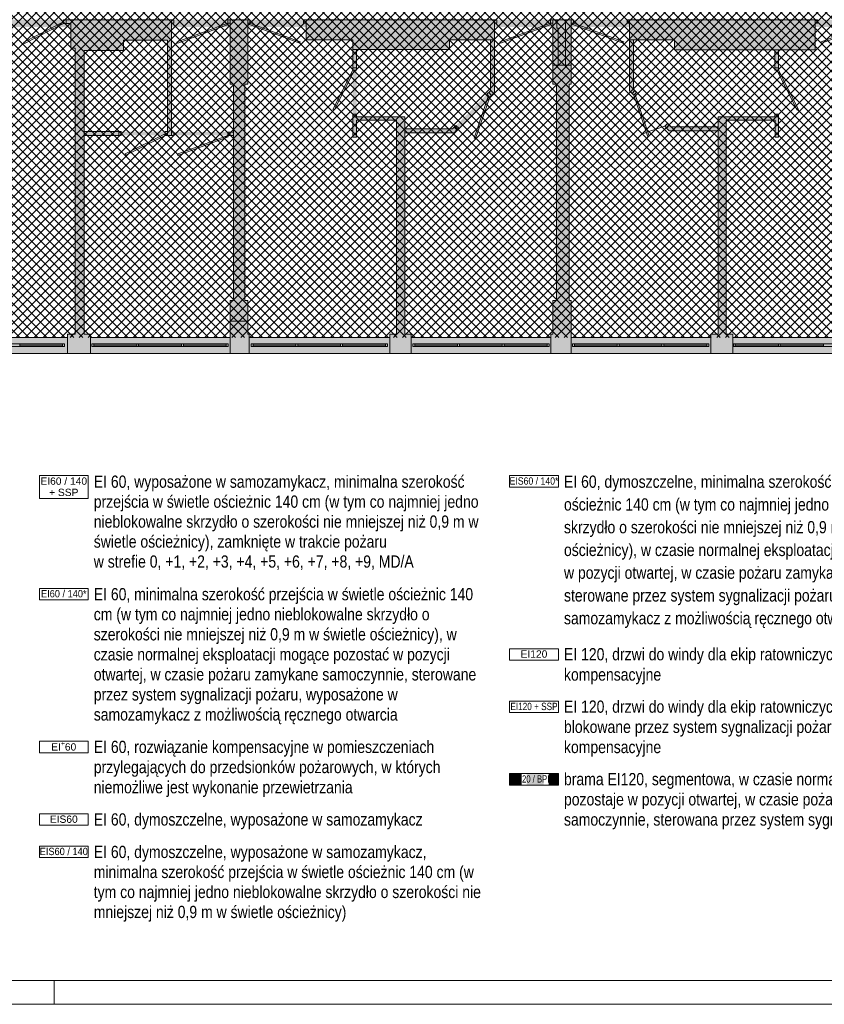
# Paper-space layout 'AP-09 STREFY POŻAROWE I EWAKUACJA - PIĘTRO 7' of a CAD drawing. Header units: millimetres. Extents: x 0 to 594, y 0 to 450.
# Tile 2 of 14: x 227 to 392, y 0 to 202. Entities that reach past the tile are written whole.
import ezdxf
from ezdxf.xclip import XClip

# ---------------------------------------------------------------- set-up
doc = ezdxf.new("R2010")
doc.units = ezdxf.units.MM
doc.header["$MEASUREMENT"] = 0
doc.header["$XCLIPFRAME"] = 0
for name, color, linetype, lineweight in [('A_Arkusz_Nr_pióra__1', 7, 'Continuous', 20), ('A_niewidoczne_Nr_pióra__1', 7, 'Continuous', 20), ('A_podkład_Nr_pióra__2', 8, 'Continuous', 13), ('A_ppoż proj_Nr_pióra__1', 7, 'Continuous', 20), ('A_ppoż proj_Nr_pióra__3', 30, 'Continuous', 13), ('A_ppoż proj_Nr_pióra__81', 2, 'Continuous', 5)]:
    doc.layers.add(name, color=color, linetype=linetype, lineweight=lineweight)
for name, color, linetype, lineweight, true_color in [('A_Arkusz_Nr_pióra__237', 7, 'Continuous', 5, 0x343434), ('A_podkład_Nr_pióra__254', 7, 'Continuous', 5, 0xfdfdfd), ('A_ppoż proj_Nr_pióra__211', 7, 'Continuous', 5, 0xfe65fe)]:
    doc.layers.add(name, color=color, linetype=linetype, lineweight=lineweight, true_color=true_color)
doc.layers.add('A_podrys', color=7, linetype='Continuous')
doc.styles.add('STYL_AUTOMATYCZNY_1', font='arial.ttf')
doc.styles.add('STYL_AUTOMATYCZNY_2', font='ARIALN.TTF')
doc.styles.add('STYL_AUTOMATYCZNY_6', font='arial.ttf', dxfattribs={"width": 0.9})
doc.styles.add('STYL_AUTOMATYCZNY_7', font='arial.ttf', dxfattribs={"width": 0.75})
doc.styles.add('STYL_AUTOMATYCZNY_8', font='arial.ttf', dxfattribs={"width": 0.85})
doc.styles.add('STYL_AUTOMATYCZNY_9', font='arial.ttf', dxfattribs={"width": 0.8})

# ---------------------------------------------------------------- blocks, each defined once
blk = doc.blocks.new('Rysunek_1_1', base_point=(-1569.58, -182.96))
at = {"layer": 'A_podkład_Nr_pióra__254', "linetype": 'Continuous', "lineweight": 5, "true_color": 0xfdfdfd}
h = blk.add_hatch(color=7, dxfattribs=at)
h.paths.add_polyline_path([(70.72, 133.27), (538.72, 133.27), (538.72, 227.67), (538.02, 227.67), (538.02, 260.47), (538.72, 260.47), (538.72, 355.07), (203.72, 355.07), (203.72, 351.07), (204.02, 351.07), (204.02, 293.67), (204.02, 286.87), (249.02, 286.87), (296.52, 286.87), (369.49, 286.87), (372.52, 286.87), (533.82, 286.87), (533.82, 266.77), (533.82, 263.97), (508.72, 263.97), (508.72, 266.77), (457.72, 266.77), (457.72, 266.87), (418.72, 266.87), (418.72, 264.22), (402.12, 264.22), (402.12, 264.32), (397.12, 264.32, 0.414214), (392.12, 259.32), (392.12, 229.12, 0.414214), (397.12, 224.12), (418.72, 224.12), (418.72, 221.57), (456.32, 221.57), (458.42, 221.57), (509.02, 221.57), (509.02, 224.47), (533.82, 224.47), (533.82, 201.67), (509.78, 201.67), (509.02, 201.67), (458.42, 201.67), (456.32, 201.67), (418.72, 201.67), (406.32, 201.67), (149.02, 201.67), (149.02, 201.47), (101.32, 201.47), (76.12, 201.47), (76.12, 224.27), (101.32, 224.27), (101.32, 221.57), (121.32, 221.57), (121.32, 224.27), (137.77, 224.27), (137.77, 223.97), (141.67, 223.97), (141.67, 229.07), (164.82, 229.07), (164.82, 221.67), (173.12, 221.67), (173.12, 231.82), (172.32, 231.82), (172.32, 230.07), (165.57, 230.07), (165.57, 240.47), (172.32, 240.47), (172.32, 238.72), (173.12, 238.72), (172.32, 242.42), (172.32, 241.47), (165.57, 241.47), (165.57, 258.47), (172.32, 258.47), (172.32, 256.42), (173.12, 256.42), (173.12, 266.57), (168.62, 266.57), (166.22, 266.57), (166.22, 259.67), (141.72, 259.67), (141.72, 263.97), (137.71, 263.97), (137.71, 263.77), (123.62, 263.77), (76.12, 263.77), (76.12, 293.67), (123.62, 293.67), (141.72, 293.67), (166.22, 293.67), (168.62, 293.67), (168.62, 286.97), (173.12, 286.97), (173.12, 293.67), (183.12, 293.67), (183.12, 299.47), (173.82, 299.47), (173.82, 351.07), (175.22, 351.07), (175.22, 355.07), (70.72, 355.07), (70.72, 260.47), (71.92, 260.47), (71.92, 257.47), (71.92, 230.27), (71.92, 228.02), (70.72, 228.02)])
h.paths.add_polyline_path([(94.22, 295.27), (76.12, 295.27), (76.12, 321.24), (76.12, 351.77), (104.72, 351.77), (104.72, 351.07), (106.12, 351.07), (106.12, 321.24), (102.43, 321.24), (94.22, 312.94)], flags=0)
h.paths.add_polyline_path([(76.12, 199.87), (89.57, 199.87), (89.57, 195.57), (99.16, 195.57), (104.42, 195.57), (111.88, 195.57), (111.88, 200.77), (121.78, 200.77), (121.78, 196.37), (126.47, 196.37), (126.47, 191.37), (121.47, 191.37), (121.47, 184.67), (138.97, 184.67), (138.97, 144.17), (137.77, 144.17), (137.77, 136.57), (109.17, 136.57), (109.17, 137.27), (104.42, 137.27), (104.42, 136.57), (89.57, 136.57), (76.12, 136.57)], flags=0)
h.paths.add_polyline_path([(95.02, 302.27), (95.02, 312.63), (102.78, 320.44), (106.12, 320.44), (106.12, 318.83), (121.12, 318.83), (121.12, 302.27), (106.12, 302.27), (102.78, 302.27)], flags=0)
h.paths.add_polyline_path([(121.92, 319.63), (107.82, 319.63), (107.82, 351.07), (109.42, 351.07), (109.42, 351.77), (138.02, 351.77), (138.02, 302.17), (135.42, 302.17), (135.42, 295.27), (121.92, 295.27), (121.92, 302.17)], flags=0)
h.paths.add_polyline_path([(137.67, 191.37), (127.37, 191.37), (127.37, 199.07), (128.97, 199.07), (128.97, 199.77), (139.12, 199.77), (139.12, 200.77), (149.02, 200.77), (149.02, 195.37), (160.32, 195.37), (160.32, 183.47), (141.57, 183.47), (141.57, 192.27), (137.67, 192.27)], flags=0)
h.paths.add_polyline_path([(140.02, 302.17), (140.02, 321.77), (154.92, 321.77), (154.92, 302.17)], flags=0)
h.paths.add_polyline_path([(140.02, 344.17), (142.52, 344.17), (142.52, 351.77), (170.92, 351.77), (170.92, 351.07), (172.22, 351.07), (172.22, 322.57), (142.52, 322.57), (140.02, 322.57)], flags=0)
h.paths.add_polyline_path([(140.47, 178.47), (141.57, 178.47), (161.12, 178.47), (161.12, 181.87), (171.82, 181.87), (171.82, 137.27), (170.52, 137.27), (170.52, 136.57), (141.97, 136.57), (141.97, 137.27), (141.57, 137.27), (141.57, 144.17), (140.47, 144.17)], flags=0)
h.paths.add_polyline_path([(155.72, 299.47), (155.72, 321.87), (172.22, 321.87), (172.22, 299.47), (167.72, 299.47), (167.72, 294.37), (155.72, 294.37)], flags=0)
h.paths.add_polyline_path([(161.12, 200.07), (171.82, 200.07), (171.82, 183.47), (161.12, 183.47)], flags=0)
h.paths.add_polyline_path([(173.52, 137.27), (173.52, 195.77), (173.52, 200.97), (197.22, 200.97), (197.22, 195.77), (203.72, 195.77), (203.72, 137.27), (203.52, 137.27), (203.52, 136.57), (174.92, 136.57), (174.92, 137.27)], flags=0)
h.paths.add_polyline_path([(207.52, 144.17), (205.42, 144.17), (205.42, 188.47), (207.52, 188.47), (207.52, 195.57), (214.32, 195.57), (214.32, 197.47), (225.42, 197.47), (225.42, 200.87), (237.42, 200.87), (237.42, 197.47), (237.42, 195.87), (238.32, 195.87), (238.32, 137.27), (236.72, 137.27), (236.72, 136.57), (207.72, 136.57), (207.72, 137.27), (207.52, 137.27)], flags=0)
h.paths.add_polyline_path([(205.72, 344.17), (207.82, 344.17), (207.82, 351.07), (208.32, 351.07), (208.32, 351.77), (236.92, 351.77), (236.92, 351.07), (238.22, 351.07), (238.22, 308.93), (228.04, 308.93), (219.82, 300.67), (219.82, 287.57), (207.82, 287.57), (207.82, 299.87), (205.72, 299.87)], flags=0)
h.paths.add_polyline_path([(229.02, 290.87), (220.62, 290.87), (220.62, 300.33), (228.38, 308.13), (229.02, 308.13), (238.22, 308.13), (238.22, 306.63), (248.02, 306.63), (248.02, 292.77), (238.22, 292.77), (229.02, 292.77)], flags=0)
h.paths.add_polyline_path([(239.72, 310.93), (239.72, 344.17), (239.72, 351.07), (241.42, 351.07), (241.42, 351.77), (270.02, 351.77), (270.02, 351.07), (270.02, 344.17), (270.52, 344.17), (270.52, 310.93), (270.52, 299.87), (270.02, 299.87), (270.02, 287.57), (258.02, 287.57), (258.02, 295.87), (257.32, 295.87), (257.32, 290.87), (248.82, 290.87), (248.82, 295.87), (248.82, 310.93), (248.02, 310.93), (248.02, 307.43), (239.72, 307.43)], flags=0)
h.paths.add_polyline_path([(240.12, 178.77), (240.12, 195.37), (248.22, 195.37), (248.22, 197.47), (257.22, 197.47), (257.22, 195.37), (257.22, 178.77)], flags=0)
h.paths.add_polyline_path([(241.42, 137.27), (240.12, 137.27), (240.12, 177.97), (270.02, 177.97), (270.72, 177.97), (270.72, 144.17), (270.02, 144.17), (270.02, 137.27), (270.02, 136.57), (241.42, 136.57)], flags=0)
h.paths.add_polyline_path([(270.02, 178.67), (258.02, 178.67), (258.02, 200.97), (270.02, 200.97), (270.02, 188.47), (270.72, 188.47), (270.72, 178.67)], flags=0)
h.paths.add_polyline_path([(273, 144.17), (273.02, 145.23), (273.02, 188.47), (273.62, 188.47), (273.62, 197.57), (273.62, 200.97), (285.57, 200.97), (285.57, 197.57), (295.12, 197.57), (295.12, 188.47), (295.12, 177.61), (295.92, 177.61), (295.92, 181.11), (304.12, 181.11), (304.12, 177.61), (304.12, 144.17), (304.12, 137.27), (302.72, 137.27), (302.72, 136.57), (273.92, 136.57), (273.92, 137.27), (273.62, 137.27), (273.62, 144.17)], flags=0)
h.paths.add_polyline_path([(273.82, 299.87), (273.32, 299.87), (273.32, 308.93), (273.32, 310.15), (273.32, 344.17), (273.82, 344.17), (273.82, 351.07), (274.22, 351.07), (274.22, 351.77), (302.82, 351.77), (302.82, 351.07), (304.22, 351.07), (304.22, 344.17), (304.22, 308.93), (294.04, 308.93), (285.82, 300.67), (285.82, 287.57), (273.82, 287.57)], flags=0)
h.paths.add_polyline_path([(286.62, 290.87), (286.62, 300.33), (294.38, 308.13), (304.22, 308.13), (304.22, 306.73), (314.02, 306.73), (314.02, 292.77), (295.02, 292.77), (295.02, 290.87)], flags=0)
h.paths.add_polyline_path([(295.92, 181.81), (295.92, 195.57), (305.82, 195.57), (314.92, 195.57), (314.92, 197.57), (323.32, 197.57), (323.32, 187.1), (315.56, 179.31), (305.82, 179.31), (305.82, 181.81)], flags=0)
h.paths.add_polyline_path([(305.82, 178.51), (307.12, 178.51), (315.9, 178.51), (324.12, 186.77), (324.12, 188.47), (324.12, 200.97), (336.12, 200.97), (336.12, 188.47), (336.82, 188.47), (336.82, 186.77), (336.82, 144.17), (336.12, 144.17), (336.12, 137.27), (335.72, 137.27), (335.72, 136.57), (307.12, 136.57), (307.12, 137.27), (305.82, 137.27)], flags=0)
h.paths.add_polyline_path([(314.02, 307.53), (305.92, 307.53), (305.92, 351.07), (307.22, 351.07), (307.22, 351.77), (335.62, 351.77), (335.62, 351.07), (336.12, 351.07), (336.12, 344.17), (336.82, 344.17), (336.82, 311.03), (336.82, 299.87), (336.12, 299.87), (336.12, 295.97), (337.12, 295.97), (337.12, 288.47), (336.22, 288.47), (336.22, 287.57), (324.22, 287.57), (324.22, 288.47), (324.22, 290.87), (314.82, 290.87), (314.82, 299.87), (314.82, 311.03), (314.02, 311.03)], flags=0)
h.paths.add_polyline_path([(338.72, 288.47), (338.72, 290.97), (338.72, 295.97), (339.92, 295.97), (339.92, 299.87), (339.42, 299.87), (339.42, 344.17), (339.92, 344.17), (339.92, 351.07), (340.12, 351.07), (340.12, 351.77), (358.49, 351.77), (360.82, 351.77), (368.52, 351.77), (368.52, 351.07), (369.95, 351.07), (369.95, 292.67), (360.82, 292.67), (360.82, 298.17), (360.02, 298.17), (360.02, 295.97), (360.02, 290.97), (351.92, 290.97), (351.92, 288.47), (351.92, 287.57), (339.92, 287.57), (339.92, 288.47)], flags=0)
h.paths.add_polyline_path([(339.42, 144.17), (339.42, 188.47), (339.82, 188.47), (339.82, 200.97), (351.82, 200.97), (351.82, 187.07), (352.66, 186.23), (352.68, 186.24), (353.23, 186.79), (352.62, 187.4), (352.62, 197.57), (361.02, 197.57), (361.02, 195.47), (381.52, 195.47), (381.52, 191.31), (382.32, 191.31), (382.32, 195.47), (389.82, 195.47), (389.82, 200.97), (401.82, 200.97), (401.82, 199.97), (401.92, 199.97), (401.92, 192.37), (401.92, 188.47), (402.82, 188.47), (402.82, 144.17), (401.82, 144.17), (401.82, 137.27), (401.32, 137.27), (401.32, 136.57), (372.92, 136.57), (372.92, 137.27), (371.62, 137.27), (371.62, 181.11), (381.62, 181.11), (381.62, 177.61), (382.32, 177.61), (382.32, 182.31), (381.52, 182.31), (381.52, 181.81), (369.92, 181.81), (369.92, 179.71), (360.28, 179.71), (359.57, 180.41), (359.01, 179.84), (359.94, 178.91), (369.92, 178.91), (369.92, 144.17), (369.92, 137.27), (368.42, 137.27), (368.42, 136.57), (339.82, 136.57), (339.82, 137.27), (339.82, 144.17)], flags=0)
h.paths.add_polyline_path([(391.12, 288.37), (372.02, 288.37), (372.02, 338.37), (372.95, 338.37), (372.95, 339.27), (401.92, 339.27), (401.92, 333.17), (401.92, 287.47), (391.92, 287.47), (391.92, 293.87), (391.12, 293.87)], flags=0)
h.paths.add_polyline_path([(398.12, 260.12), (402.12, 260.12), (402.12, 260.22), (406.12, 260.22), (406.12, 261.22), (419.52, 261.22), (419.52, 265.17), (430.32, 265.17), (430.32, 223.17), (419.52, 223.17), (419.52, 227.12), (406.12, 227.12), (406.12, 228.12), (398.12, 228.12), (398.12, 250.27), (398.12, 252.26)], flags=0)
h.paths.add_polyline_path([(403.62, 299.87), (403.62, 339.27), (405.82, 339.27), (405.82, 351.07), (406.32, 351.07), (406.32, 351.77), (434.92, 351.77), (434.92, 351.07), (438.92, 351.07), (438.92, 351.77), (467.52, 351.77), (467.52, 351.07), (467.92, 351.07), (467.92, 344.17), (469.92, 344.17), (469.92, 299.87), (467.92, 299.87), (467.92, 295.97), (468.72, 295.97), (468.72, 288.57), (457.02, 288.57), (457.02, 290.97), (446.82, 290.97), (446.82, 292.77), (426.72, 292.77), (426.72, 287.57), (405.72, 287.57), (405.72, 299.87)], flags=0)
h.paths.add_polyline_path([(404.42, 144.17), (404.42, 177.61), (404.42, 188.47), (405.82, 188.47), (405.82, 200.97), (417.82, 200.97), (417.82, 197.57), (426.42, 197.57), (426.42, 188.47), (426.42, 183.09), (426.42, 177.61), (427.22, 177.61), (427.22, 181.11), (435.92, 181.11), (435.92, 144.17), (435.92, 137.27), (434.42, 137.27), (434.42, 136.57), (405.82, 136.57), (405.82, 137.27), (405.82, 144.17)], flags=0)
h.paths.add_polyline_path([(427.22, 195.57), (446.72, 195.57), (446.72, 197.57), (455.12, 197.57), (455.12, 187.1), (447.36, 179.31), (437.62, 179.31), (437.62, 181.81), (427.22, 181.81)], flags=0)
h.paths.add_polyline_path([(431.02, 261.57), (432.85, 261.57), (436.32, 261.57), (437.42, 261.57), (437.42, 259.37), (448.22, 259.37), (448.22, 229.07), (436.32, 229.07), (436.32, 223.17), (431.02, 223.17)], flags=0)
h.paths.add_polyline_path([(437.62, 178.51), (447.7, 178.51), (455.82, 186.67), (455.82, 188.47), (455.82, 199.97), (455.82, 200.97), (467.82, 200.97), (467.82, 199.97), (467.92, 199.97), (467.92, 188.47), (468.92, 188.47), (468.92, 186.67), (468.92, 178.51), (468.92, 176.58), (468.92, 144.17), (467.92, 144.17), (467.92, 137.27), (467.62, 137.27), (467.62, 136.57), (439.02, 136.57), (439.02, 137.27), (437.62, 137.27), (437.62, 144.17)], flags=0)
h.paths.add_polyline_path([(450.02, 247.47), (450.02, 264.97), (453.72, 264.97), (457.72, 264.97), (457.72, 266.07), (467.72, 266.07), (467.72, 244.97), (457.72, 244.97), (453.72, 244.97), (453.72, 247.47)], flags=0)
h.paths.add_polyline_path([(457.92, 223.67), (450.02, 223.67), (450.02, 243.27), (457.92, 243.27), (467.72, 243.27), (467.72, 223.47), (467.92, 223.47), (467.92, 222.27), (467.72, 222.27), (457.92, 222.27)], flags=0)
h.paths.add_polyline_path([(470.42, 290.97), (470.42, 295.97), (471.52, 295.97), (471.52, 351.07), (471.62, 351.07), (471.62, 351.77), (500.22, 351.77), (500.22, 351.07), (501.72, 351.07), (501.72, 292.77), (492.29, 292.77), (492.29, 290.97), (482.42, 290.97), (482.42, 287.57), (470.42, 287.57)], flags=0)
h.paths.add_polyline_path([(471.52, 144.17), (470.52, 144.17), (470.52, 188.47), (471.52, 188.47), (471.52, 195.67), (471.52, 197.57), (471.52, 199.97), (471.72, 199.97), (471.72, 200.97), (483.72, 200.97), (483.72, 199.97), (483.72, 197.57), (492.92, 197.57), (492.92, 195.67), (501.72, 195.67), (501.72, 188.47), (501.72, 144.17), (501.72, 137.27), (500.42, 137.27), (500.42, 136.57), (472.12, 136.57), (472.12, 137.27), (471.52, 137.27)], flags=0)
h.paths.add_polyline_path([(503.32, 195.67), (513.12, 195.67), (513.12, 197.67), (511.02, 197.67), (511.02, 200.97), (521.02, 200.97), (521.02, 197.67), (521.02, 179.71), (513.12, 179.71), (503.32, 179.71)], flags=0)
h.paths.add_polyline_path([(503.32, 165.77), (503.32, 178.27), (507.82, 178.27), (521.72, 178.27), (521.72, 200.97), (533.72, 200.97), (533.72, 178.27), (533.72, 136.57), (507.82, 136.57), (505.02, 136.57), (505.02, 137.27), (503.32, 137.27), (503.32, 160.47), (505.02, 160.47), (507.82, 160.47), (507.82, 165.77)], flags=0)
h.paths.add_polyline_path([(503.42, 328.37), (520.21, 328.37), (520.21, 329.57), (507.42, 329.57), (507.42, 333.77), (505.12, 333.77), (503.42, 333.77), (503.42, 351.07), (505.12, 351.07), (505.12, 351.77), (507.42, 351.77), (533.32, 351.77), (533.32, 329.57), (533.32, 328.37), (533.34, 328.37), (533.34, 310.07), (533.32, 310.07), (533.32, 288.57), (533.02, 288.57), (533.02, 287.57), (521.02, 287.57), (521.02, 288.57), (512.92, 288.57), (512.92, 293.37), (503.42, 293.37), (503.42, 305.67), (512.92, 305.67), (522.02, 305.67), (522.02, 310.07), (503.42, 310.07)], flags=0)
at = {"layer": 'A_ppoż proj_Nr_pióra__211', "linetype": 'Continuous', "lineweight": 5, "true_color": 0xfe65fe}
h = blk.add_hatch(dxfattribs=at)
h.set_pattern_fill('bloczki_betonowe_0001', color=211, style=0, pattern_type=2)
h.set_pattern_definition([(45, (-1569.5778, -182.9554), (-0.9192388, 0.9192388), []), (135, (-1569.5778, -182.9554), (0.9192388, 0.9192388), [])])
h.paths.add_polyline_path([(216.52, 201.67), (205.42, 201.67), (205.42, 136.57), (533.52, 136.57), (533.52, 351.77), (205.72, 351.77), (205.72, 266.87), (214.72, 266.87), (246.22, 266.87), (246.22, 221.87), (216.52, 221.87)])
at = {"layer": 'A_ppoż proj_Nr_pióra__81', "linetype": 'Continuous', "lineweight": 0, "true_color": 0x3f3f00}
blk.add_hatch(color=48, dxfattribs=at).paths.add_polyline_path([(216.82, 200.17), (538.72, 200.17), (538.72, 201.67), (216.82, 201.67)])
at = {"layer": 'A_podkład_Nr_pióra__2', "color": 8, "linetype": 'Continuous', "lineweight": 13}
for p, q in [((227.76, 197.08), (235.79, 201.14)), ((235.93, 200.87), (227.9, 196.81)), ((235.79, 201.14), (235.93, 200.87)), ((235.92, 201.67), (235.92, 200.89)), ((235.92, 201.67), (258.52, 201.67)), ((235.93, 200.87), (237.42, 200.87)), ((236.42, 200.87), (236.42, 201.67)), ((237.42, 200.87), (237.42, 195.87)), ((258.02, 177.97), (258.02, 201.67)), ((258.52, 200.97), (258.02, 200.97)), ((258.52, 201.67), (258.52, 200.97)), ((259.21, 197.14), (269.52, 200.97)), ((269.62, 200.69), (259.31, 196.86)), ((269.52, 200.97), (269.52, 201.67)), ((274.07, 201.67), (269.52, 201.67)), ((269.52, 200.97), (269.62, 200.69)), ((270.02, 200.97), (269.52, 200.97)), ((270.02, 201.67), (270.02, 188.47)), ((273.62, 201.67), (273.62, 188.47)), ((273.62, 200.97), (274.07, 200.97)), ((274.07, 200.97), (273.96, 200.69)), ((273.96, 200.69), (284.28, 196.86)), ((274.07, 200.97), (274.07, 201.67)), ((284.38, 197.14), (274.07, 200.97)), ((285.07, 201.67), (285.07, 200.97)), ((285.07, 201.67), (324.62, 201.67)), ((285.07, 200.97), (285.57, 200.97)), ((285.57, 201.67), (285.57, 197.57)), ((324.12, 186.77), (324.12, 201.67)), ((324.62, 200.97), (324.12, 200.97)), ((324.62, 201.67), (324.62, 200.97)), ((325.31, 197.14), (335.62, 200.97)), ((335.72, 200.69), (325.41, 196.86)), ((335.62, 201.67), (340.32, 201.67)), ((335.62, 200.97), (335.62, 201.67)), ((335.62, 200.97), (335.72, 200.69)), ((336.12, 200.97), (335.62, 200.97)), ((336.12, 201.67), (336.12, 188.47)), ((336.92, 201.67), (336.92, 199.97)), ((336.92, 199.97), (337.22, 199.97)), ((337.22, 199.97), (337.22, 192.37)), ((338.72, 201.67), (338.72, 192.37)), ((339.82, 201.67), (339.82, 188.47)), ((339.82, 200.97), (340.32, 200.97)), ((340.32, 200.97), (340.21, 200.69)), ((340.21, 200.69), (350.53, 196.86)), ((340.32, 200.97), (340.32, 201.67)), ((350.63, 197.14), (340.32, 200.97)), ((351.32, 201.67), (351.32, 200.97)), ((351.32, 201.67), (390.32, 201.67)), ((351.32, 200.97), (351.82, 200.97)), ((351.82, 187.07), (351.82, 201.67)), ((389.82, 201.67), (389.82, 195.47)), ((390.32, 200.97), (389.82, 200.97)), ((390.32, 201.67), (390.32, 200.97)), ((391.01, 197.14), (401.32, 200.97)), ((401.42, 200.69), (391.11, 196.86)), ((227.9, 196.81), (227.76, 197.08)), ((237.42, 195.87), (238.32, 195.87)), ((238.32, 195.87), (238.32, 137.27)), ((248.22, 197.47), (257.22, 197.47)), ((248.22, 197.47), (248.22, 195.37)), ((257.22, 177.97), (257.22, 197.47)), ((259.31, 196.86), (259.21, 197.14)), ((284.28, 196.86), (284.38, 197.14)), ((285.57, 197.57), (295.12, 197.57)), ((295.12, 197.57), (295.12, 191.32)), ((324.12, 197.57), (314.92, 197.57)), ((314.92, 197.57), (314.92, 195.57)), ((323.32, 187.1), (323.32, 197.57)), ((325.41, 196.86), (325.31, 197.14)), ((350.53, 196.86), (350.63, 197.14)), ((361.02, 197.57), (351.82, 197.57)), ((352.62, 187.4), (352.62, 197.57)), ((361.02, 197.57), (361.02, 195.47)), ((391.11, 196.86), (391.01, 197.14)), ((240.12, 195.37), (248.22, 195.37)), ((240.12, 137.27), (240.12, 195.37)), ((295.12, 195.57), (314.92, 195.57)), ((295.92, 195.57), (295.92, 191.31)), ((361.02, 195.47), (389.82, 195.47)), ((381.52, 195.47), (381.52, 191.31)), ((382.32, 195.47), (382.32, 191.31)), ((295.92, 191.81), (295.12, 191.81)), ((339.82, 192.37), (336.12, 192.37)), ((382.32, 191.81), (381.52, 191.81)), ((295.12, 191.32), (291.06, 183.28)), ((291.33, 183.15), (295.39, 191.18)), ((295.39, 191.18), (295.12, 191.32)), ((295.14, 191.31), (295.92, 191.31)), ((381.52, 191.31), (382.32, 191.31)), ((382.05, 191.18), (382.32, 191.31)), ((386.11, 183.15), (382.05, 191.18)), ((382.32, 191.31), (386.38, 183.28)), ((270.02, 188.47), (270.72, 188.47)), ((270.72, 188.47), (270.72, 144.17)), ((273.02, 145.27), (273.02, 188.47)), ((273.62, 188.47), (273.02, 188.47)), ((336.12, 188.47), (336.82, 188.47)), ((336.82, 188.47), (336.82, 144.17)), ((339.42, 144.17), (339.42, 188.47)), ((339.42, 188.47), (339.82, 188.47)), ((319.99, 177.41), (322.89, 185.93)), ((323.18, 185.83), (320.27, 177.31)), ((322.61, 186.39), (323.32, 187.1)), ((322.61, 186.39), (323.15, 185.84)), ((322.96, 186.75), (322.88, 186.67)), ((322.89, 185.93), (323.18, 185.83)), ((322.96, 186.75), (323.32, 187.1)), ((323.52, 186.17), (322.96, 186.75)), ((324.12, 186.77), (323.17, 185.82)), ((351.82, 187.07), (352.31, 186.57)), ((352.87, 187.15), (352.31, 186.57)), ((352.31, 186.57), (352.66, 186.22)), ((352.62, 187.4), (353.23, 186.79)), ((353.23, 186.79), (352.62, 187.4)), ((352.95, 186.33), (352.66, 186.23)), ((352.66, 186.23), (355.57, 177.71)), ((352.68, 186.24), (353.23, 186.79)), ((355.85, 177.81), (352.95, 186.33)), ((291.06, 183.28), (291.33, 183.15)), ((295.12, 177.61), (295.12, 182.31)), ((295.92, 182.31), (295.12, 182.31)), ((305.82, 181.81), (295.12, 181.81)), ((295.92, 182.31), (295.92, 181.81)), ((305.82, 137.27), (305.82, 181.81)), ((369.92, 181.81), (382.32, 181.81)), ((369.92, 181.81), (369.92, 137.27)), ((382.32, 182.31), (381.52, 182.31)), ((381.52, 182.31), (381.52, 181.81)), ((382.32, 182.31), (382.32, 177.61)), ((386.38, 183.28), (386.11, 183.15)), ((304.12, 181.11), (295.92, 181.11)), ((295.92, 181.11), (295.92, 177.61)), ((304.12, 181.11), (304.12, 137.27)), ((316.26, 180.01), (315.56, 179.31)), ((315.91, 179.66), (316.47, 179.09)), ((316.82, 179.44), (316.26, 180.01)), ((359.01, 179.84), (355.55, 178.68)), ((359.57, 180.41), (359.01, 179.84)), ((359.02, 179.84), (359.37, 179.49)), ((359.37, 179.49), (359.93, 180.06)), ((359.57, 180.41), (360.28, 179.71)), ((369.92, 179.71), (360.28, 179.71)), ((371.62, 137.27), (371.62, 181.11)), ((371.62, 181.11), (381.62, 181.11)), ((381.62, 177.61), (381.62, 181.11)), ((240.12, 178.77), (247.72, 178.77)), ((247.72, 177.97), (240.12, 177.97)), ((247.22, 178.77), (247.22, 177.97)), ((247.72, 177.97), (247.72, 178.77)), ((248.56, 174.18), (256.59, 178.24)), ((256.73, 177.97), (248.7, 173.91)), ((256.59, 178.24), (256.73, 177.97)), ((257.22, 178.77), (256.72, 178.77)), ((256.72, 178.77), (256.72, 177.99)), ((256.73, 177.97), (258.52, 177.97)), ((258.02, 178.67), (258.52, 178.67)), ((258.52, 178.67), (258.52, 177.97)), ((259.21, 174.14), (269.52, 177.97)), ((269.62, 177.69), (259.31, 173.86)), ((270.72, 178.67), (269.52, 178.67)), ((269.52, 177.97), (269.52, 178.67)), ((270.72, 177.97), (269.52, 177.97)), ((269.52, 177.97), (269.62, 177.69)), ((270.02, 178.67), (270.02, 177.97)), ((295.92, 177.61), (295.12, 177.61)), ((305.82, 179.31), (315.56, 179.31)), ((305.82, 178.51), (315.9, 178.51)), ((315.9, 178.51), (316.47, 179.09)), ((316.47, 179.09), (316.82, 179.44)), ((355.27, 178.58), (354.45, 178.31)), ((355.57, 177.71), (355.85, 177.81)), ((359.94, 178.91), (359.37, 179.49)), ((359.94, 178.91), (369.92, 178.91)), ((382.32, 177.61), (381.62, 177.61)), ((320.27, 177.31), (319.99, 177.41)), ((248.7, 173.91), (248.56, 174.18)), ((259.31, 173.86), (259.21, 174.14)), ((273, 144.17), (273.02, 145.27)), ((270.02, 144.17), (270.02, 133.27)), ((270.72, 144.17), (270.02, 144.17)), ((273.62, 144.17), (273, 144.17)), ((273.62, 137.27), (273.62, 144.17)), ((336.12, 144.17), (336.12, 137.27)), ((336.82, 144.17), (336.12, 144.17)), ((339.82, 144.17), (339.42, 144.17)), ((339.82, 133.27), (339.82, 144.17)), ((273.52, 139.95), (270.02, 139.95)), ((238.32, 137.27), (236.72, 137.27)), ((236.72, 137.27), (236.72, 133.27)), ((241.42, 137.27), (240.12, 137.27)), ((241.42, 133.27), (241.42, 137.27)), ((273.92, 137.27), (273.62, 137.27)), ((273.92, 133.27), (273.92, 137.27)), ((304.12, 137.27), (302.72, 137.27)), ((302.72, 137.27), (302.72, 133.27)), ((307.12, 137.27), (305.82, 137.27)), ((307.12, 133.27), (307.12, 137.27)), ((336.12, 137.27), (335.72, 137.27)), ((335.72, 137.27), (335.72, 133.27)), ((369.92, 137.27), (368.42, 137.27)), ((368.42, 137.27), (368.42, 133.27)), ((372.92, 137.27), (371.62, 137.27)), ((372.92, 133.27), (372.92, 137.27)), ((236.72, 136.57), (207.72, 136.57)), ((216.48, 135.27), (236.12, 135.27)), ((226.95, 134.77), (226.95, 135.27)), ((235.72, 134.77), (235.72, 135.27)), ((236.12, 135.27), (236.12, 134.77)), ((270.02, 136.57), (241.42, 136.57)), ((241.72, 135.27), (269.62, 135.27)), ((241.72, 134.77), (241.72, 135.27)), ((242.12, 134.77), (242.12, 135.27)), ((250.89, 134.77), (250.89, 135.27)), ((251.29, 134.77), (251.29, 135.27)), ((260.05, 134.77), (260.05, 135.27)), ((260.45, 134.77), (260.45, 135.27)), ((269.22, 134.77), (269.22, 135.27)), ((269.62, 135.27), (269.62, 134.77)), ((302.72, 136.57), (273.92, 136.57)), ((274.32, 135.27), (302.22, 135.27)), ((274.32, 134.77), (274.32, 135.27)), ((274.72, 134.77), (274.72, 135.27)), ((283.49, 134.77), (283.49, 135.27)), ((283.89, 134.77), (283.89, 135.27)), ((292.65, 134.77), (292.65, 135.27)), ((293.05, 134.77), (293.05, 135.27)), ((301.82, 134.77), (301.82, 135.27)), ((302.22, 135.27), (302.22, 134.77)), ((335.72, 136.57), (307.12, 136.57)), ((307.42, 135.27), (335.32, 135.27)), ((307.42, 134.77), (307.42, 135.27)), ((307.82, 134.77), (307.82, 135.27)), ((316.59, 134.77), (316.59, 135.27)), ((316.99, 134.77), (316.99, 135.27)), ((325.75, 134.77), (325.75, 135.27)), ((326.15, 134.77), (326.15, 135.27)), ((334.92, 134.77), (334.92, 135.27)), ((335.32, 135.27), (335.32, 134.77)), ((368.42, 136.57), (339.82, 136.57)), ((340.12, 135.27), (368.02, 135.27)), ((340.12, 134.77), (340.12, 135.27)), ((340.52, 134.77), (340.52, 135.27)), ((349.29, 134.77), (349.29, 135.27)), ((349.69, 134.77), (349.69, 135.27)), ((358.45, 134.77), (358.45, 135.27)), ((358.85, 134.77), (358.85, 135.27)), ((367.62, 134.77), (367.62, 135.27)), ((368.02, 135.27), (368.02, 134.77)), ((401.32, 136.57), (372.92, 136.57)), ((373.12, 135.27), (401.02, 135.27)), ((373.12, 134.77), (373.12, 135.27)), ((373.42, 134.77), (373.42, 135.27)), ((382.32, 134.77), (382.32, 135.27)), ((382.62, 134.77), (382.62, 135.27)), ((391.52, 134.77), (391.52, 135.27)), ((70.72, 133.27), (538.72, 133.27)), ((236.12, 134.77), (216.48, 134.77)), ((226.95, 135.02), (235.72, 135.02)), ((269.62, 134.77), (241.72, 134.77)), ((242.12, 135.02), (250.89, 135.02)), ((251.29, 135.02), (260.05, 135.02)), ((260.45, 135.02), (269.22, 135.02)), ((302.22, 134.77), (274.32, 134.77)), ((274.72, 135.02), (283.49, 135.02)), ((283.89, 135.02), (292.65, 135.02)), ((293.05, 135.02), (301.82, 135.02)), ((335.32, 134.77), (307.42, 134.77)), ((307.82, 135.02), (316.59, 135.02)), ((316.99, 135.02), (325.75, 135.02)), ((326.15, 135.02), (334.92, 135.02)), ((368.02, 134.77), (340.12, 134.77)), ((340.52, 135.02), (349.29, 135.02)), ((349.69, 135.02), (358.45, 135.02)), ((358.85, 135.02), (367.62, 135.02)), ((401.02, 134.77), (373.12, 134.77)), ((373.42, 135.02), (382.32, 135.02)), ((382.62, 135.02), (391.52, 135.02))]:
    blk.add_line(p, q, dxfattribs=at)

psp = doc.layouts.new('AP-09 STREFY POŻAROWE I EWAKUACJA - PIĘTRO 7')

# ---------------------------------------------------------------- hatches: boundary and pattern name
at = {"layer": 'A_ppoż proj_Nr_pióra__3', "linetype": 'Continuous', "lineweight": 0, "true_color": 0x3f2000}
for points in [[(327.25, 44.9), (329.73, 44.9), (329.73, 47.26), (327.25, 47.26)], [(330.73, 44.9), (334.23, 44.9), (334.23, 47.26), (330.73, 47.26)], [(335.23, 44.9), (337.23, 44.9), (337.23, 47.26), (335.23, 47.26)]]:
    psp.add_hatch(color=38, dxfattribs=at).paths.add_polyline_path(points)

# ---------------------------------------------------------------- linework, layer by layer
at = {"layer": 'A_Arkusz_Nr_pióra__1', "color": 7, "linetype": 'Continuous', "lineweight": 20}
psp.add_line((589.1, 4.9), (29.9, 4.9), dxfattribs=at)
at = {"layer": 'A_Arkusz_Nr_pióra__1', "color": 7, "linetype": 'Continuous', "lineweight": 20, "flags": 128}
psp.add_lwpolyline([(0, 450), (594, 450), (594, 0), (0, 0)], close=True, dxfattribs=at)
at = {"layer": 'A_Arkusz_Nr_pióra__237', "color": 250, "linetype": 'Continuous', "lineweight": 5, "true_color": 0x343434}
psp.add_line((234, 0), (234, 4.9), dxfattribs=at)
at = {"layer": 'A_ppoż proj_Nr_pióra__1', "color": 7, "linetype": 'Continuous', "lineweight": 20, "flags": 128}
for points in [[(230.97, 108.29), (240.95, 108.29), (240.95, 103.57), (230.97, 103.57)], [(327.25, 108.29), (337.23, 108.29), (337.23, 105.93), (327.25, 105.93)], [(230.97, 85.2), (240.95, 85.2), (240.95, 82.84), (230.97, 82.84)], [(327.25, 72.84), (337.23, 72.84), (337.23, 70.49), (327.25, 70.49)], [(327.25, 62.11), (337.23, 62.11), (337.23, 59.75), (327.25, 59.75)], [(230.97, 53.87), (240.95, 53.87), (240.95, 51.52), (230.97, 51.52)], [(327.25, 47.26), (337.23, 47.26), (337.23, 44.9), (327.25, 44.9)], [(230.97, 39.02), (240.95, 39.02), (240.95, 36.66), (230.97, 36.66)], [(230.97, 32.4), (240.95, 32.4), (240.95, 30.05), (230.97, 30.05)]]:
    psp.add_lwpolyline(points, close=True, dxfattribs=at)

# ---------------------------------------------------------------- block references
at = {"layer": 'A_podrys', "color": 37, "linetype": 'Continuous', "lineweight": 5, "true_color": 0x656532}
ref = psp.add_blockref('Rysunek_1_1', (-1569.58, -182.96), dxfattribs=at)
XClip(ref).set_block_clipping_path([(34.2476203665, 101.3259029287), (554.312344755, 445.1)])

# ---------------------------------------------------------------- texts
at = {"layer": 'A_niewidoczne_Nr_pióra__1', "color": 7, "linetype": 'Continuous', "lineweight": 20, "char_height": 2.5, "width": 79.714, "attachment_point": 4, "style": 'STYL_AUTOMATYCZNY_2'}
for s, insert, line_spacing_factor in [('\\A1;{\\pql;\\fArial Narrow|b0|i0|c238|p0;\\W1.000000;EI 60, dymoszczelne, minimalna szerokość przejścia w świetle ościeżnic 140 cm (w tym co najmniej jedno nieblokowalne skrzydło o szerokości nie mniejszej niż 0,9 m w świetle ościeżnicy), w czasie normalnej eksploatacji mogące pozostać w pozycji otwartej, w czasie pożaru zamykane samoczynnie, sterowane przez system sygnalizacji pożaru, wyposażone w samozamykacz z możliwością ręcznego otwarcia}', (338.38, 92.69), 1.11798), ('\\A1;{\\pql;\\fArial Narrow|b0|i0|c238|p0;\\W1.000000;EI 60, wyposażone w samozamykacz, minimalna szerokość przejścia w świetle ościeżnic 140 cm (w tym co najmniej jedno nieblokowalne skrzydło o szerokości nie mniejszej niż 0,9 m w świetle ościeżnicy), zamknięte w trakcie pożaru \\P\\pql;\\fArial Narrow|b0|i0|c238|p0;\\W1.000000;w strefie 0, +1, +2, +3, +4, +5, +6, +7, +8, +9, MD/A}', (242.1, 98.64), 0.98157), ('\\A1;{\\pql;\\fArial Narrow|b0|i0|c238|p0;\\W1.000000;EI 60, minimalna szerokość przejścia w świetle ościeżnic 140 cm (w tym co najmniej jedno nieblokowalne skrzydło o szerokości nie mniejszej niż 0,9 m w świetle ościeżnicy), w czasie normalnej eksploatacji mogące pozostać w pozycji otwartej, w czasie pożaru zamykane samoczynnie, sterowane przez system sygnalizacji pożaru, wyposażone w samozamykacz z możliwością ręcznego otwarcia}', (242.1, 71.31), 0.985068), ('\\A1;{\\pql;\\fArial Narrow|b0|i0|c238|p0;\\W1.000000;EI 120, drzwi do windy dla ekip ratowniczych, rozwiązanie kompensacyjne}', (338.38, 69.25), 0.996916), ('\\A1;{\\pql;\\fArial Narrow|b0|i0|c238|p0;\\W1.000000;EI 120, drzwi do windy dla ekip ratowniczych, podczas pożaru blokowane przez system sygnalizacji pożaru, rozwiązanie kompensacyjne}', (338.38, 56.46), 0.992557), ('\\A1;{\\pql;\\fArial Narrow|b0|i0|c238|p0;\\W1.000000;EI 60, rozwiązanie kompensacyjne w pomieszczeniach przylegających do przedsionków pożarowych, w których niemożliwe jest wykonanie przewietrzania}', (242.1, 48.22), 0.990764), ('\\A1;{\\pql;\\fArial Narrow|b0|i0|c238|p0;\\W1.000000;brama EI120, segmentowa, w czasie normalnej eksploatacji pozostaje w pozycji otwartej, w czasie pożaru zamykana samoczynnie, sterowana przez system sygnalizacji pożaru}', (338.38, 41.61), 0.992557), ('\\A1;{\\pql;\\fArial Narrow|b0|i0|c238|p0;\\W1.000000;EI 60, dymoszczelne, wyposażone w samozamykacz, minimalna szerokość przejścia w świetle ościeżnic 140 cm (w tym co najmniej jedno nieblokowalne skrzydło o szerokości nie mniejszej niż 0,9 m w świetle ościeżnicy)}', (242.1, 24.69), 0.983216)]:
    psp.add_mtext(s, dxfattribs=dict(at, insert=insert, line_spacing_factor=line_spacing_factor))
at = {"layer": 'A_niewidoczne_Nr_pióra__1', "color": 7, "linetype": 'Continuous', "lineweight": 20, "insert": (242.1, 37.49), "char_height": 2.5, "attachment_point": 4, "style": 'STYL_AUTOMATYCZNY_2'}
psp.add_mtext('\\A1;{\\pql;\\fArial Narrow|b0|i0|c238|p0;\\W1.000000;EI 60, dymoszczelne, wyposażone w samozamykacz}', dxfattribs=at)
at = {"layer": 'A_ppoż proj_Nr_pióra__1', "color": 7, "linetype": 'Continuous', "lineweight": 20, "insert": (235.96, 106), "char_height": 1.5, "width": 9.9819, "attachment_point": 5, "line_spacing_factor": 0.92441, "style": 'STYL_AUTOMATYCZNY_1'}
psp.add_mtext('\\A1;{\\pqc;\\fArial|b0|i0|c238|p0;\\W1.000000;EI60 / 140 + SSP}', dxfattribs=at)
at = {"layer": 'A_ppoż proj_Nr_pióra__1', "color": 7, "linetype": 'Continuous', "lineweight": 20, "char_height": 1.5, "attachment_point": 5}
for s, insert, style in [('\\A1;{\\pqc;\\fArial|b0|i0|c238|p0;\\W0.850000;EIS60 / 140*}', (332.24, 107.18), 'STYL_AUTOMATYCZNY_8'), ('\\A1;{\\pqc;\\fArial|b0|i0|c238|p0;\\W0.900000;EI60 / 140*}', (235.96, 84.09), 'STYL_AUTOMATYCZNY_6'), ('\\A1;{\\pqc;\\fArial|b0|i0|c238|p0;\\W1.000000;EI120}', (332.24, 71.74), 'STYL_AUTOMATYCZNY_1'), ('\\A1;{\\pqc;\\fArial|b0|i0|c238|p0;\\W0.800000;EI120 + SSP}', (332.24, 61), 'STYL_AUTOMATYCZNY_9'), ('\\A1;{\\pqc;\\fArial|b0|i0|c238|p0;\\W1.000000;EI\\fArial|b0|i0|c238|p0;\\W1.000000;\\A1{\\H.66x;\\S+^  ;}\\fArial|b0|i0|c238|p0;\\W1.000000;60}', (235.96, 52.72), 'STYL_AUTOMATYCZNY_1'), ('\\A1;{\\pqc;\\fArial|b0|i0|c238|p0;\\W0.750000;EI120 / BPPS}', (332.24, 46.15), 'STYL_AUTOMATYCZNY_7'), ('\\A1;{\\pqc;\\fArial|b0|i0|c238|p0;\\W1.000000;EIS60}', (235.96, 37.91), 'STYL_AUTOMATYCZNY_1'), ('\\A1;{\\pqc;\\fArial|b0|i0|c238|p0;\\W0.900000;EIS60 / 140}', (235.96, 31.3), 'STYL_AUTOMATYCZNY_6')]:
    psp.add_mtext(s, dxfattribs=dict(at, insert=insert, style=style))

doc.saveas('drawing.dxf')
